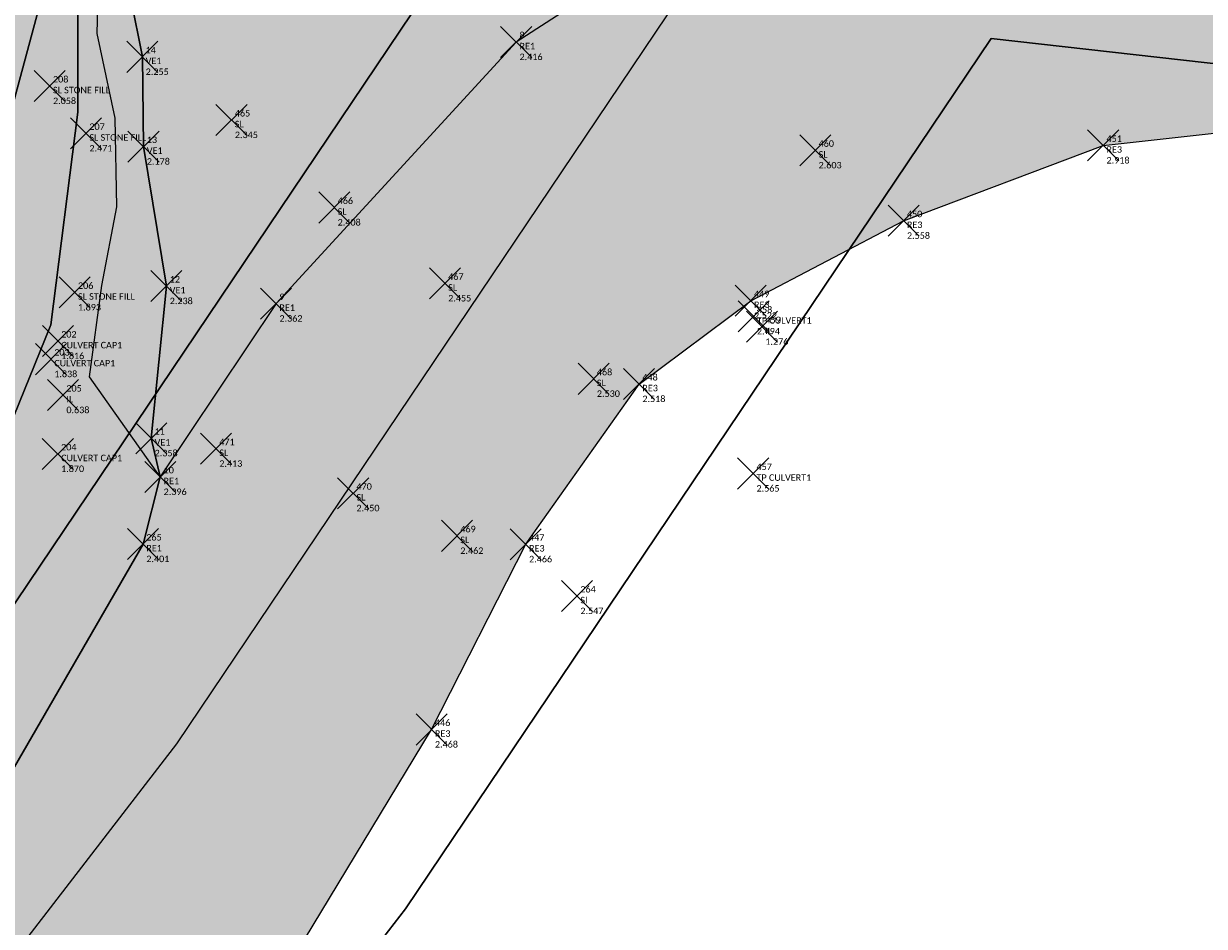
# Model space of a CAD drawing. Extents: x 463979 to 467979, y 555064 to 557157.
# Tile 63 of 82: x 467149.35 to 467160.74, y 556226.8 to 556235.5. Entities that reach past the tile are written whole.
import ezdxf

# ---------------------------------------------------------------- set-up
doc = ezdxf.new("R2010")
doc.units = 0
doc.header["$MEASUREMENT"] = 0
doc.header["$PDMODE"] = 3
doc.header["$PDSIZE"] = 0.15
doc.linetypes.add('Center line', pattern=[0])
doc.linetypes.add('Dashed 2-1', pattern=[0])
for name, color, linetype, lineweight in [('Invert Level', 20, 'Continuous', 9), ('Points', 7, 'Continuous', 9), ('Road Edge', 144, 'Continuous', 9), ('Spot Level', 200, 'Continuous', 9), ('Telegraph Pole', 1, 'Continuous', 9), ('Verge', 102, 'Continuous', 9)]:
    doc.layers.add(name, color=color, linetype=linetype, lineweight=lineweight)
doc.layers.add('OS MAP', color=7, linetype='Continuous')
doc.layers.add('Survey Detail Drawn', color=7, linetype='Continuous')
doc.styles.add('Legend', font='calibri.ttf')

# ---------------------------------------------------------------- blocks, each defined once
blk = doc.blocks.new('*U4')
at = {"linetype": 'Continuous'}
blk.add_point((0, 0), dxfattribs=at)
at = {"linetype": 'Continuous', "style": 'Legend'}
for tag, p in [('NAME', (0.128, 0.136)), ('CODE', (0.128, -0.281)), ('ELEVATION', (0.128, -0.697)), ('COMMENTS', (0.128, -1.551))]:
    blk.add_attdef(tag, p, '', height=0.25, dxfattribs=at)

msp = doc.modelspace()

# ---------------------------------------------------------------- hatches: boundary and pattern name
at = {"layer": 'Survey Detail Drawn'}
h = msp.add_hatch(dxfattribs=at)
h.set_pattern_fill('GRAVEL', color=256, scale=2.5)
h.set_pattern_definition([(228.012787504, (1.8, 2.5), (-20, -22.5), [0.33634, -33.297720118]), (184.969740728, (1.575, 2.25), (30, 2.5), [0.57717, -57.139811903]), (132.510447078, (1, 2.2), (25, -27.5), [0.40697, -40.29008149]), (267.273689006, (0.025, 1.575), (2.5, 50), [0.525595, -52.033895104]), (292.833654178, (0, 1.05), (-12.5, 30), [0.5153875, -51.02343282]), (357.273689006, (0.2, 0.575), (-50, 2.5), [0.525595, -52.033895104]), (37.694240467, (0.725, 0.55), (-32.5, -25), [0.6950725, -68.812121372]), (72.255328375, (1.275, 0.975), (17.5, 55), [0.65622, -64.965803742]), (121.429565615, (1.475, 1.6), (-20, 32.5), [0.527375, -52.210182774]), (175.23635831, (1.2, 2.05), (27.5, -2.5), [0.60208, -29.501906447]), (222.397437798, (0.6, 2.1), (-30, -27.5), [0.77862, -77.083437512]), (138.814074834, (2.5, 1.55), (-17.5, 15), [0.2657525, -26.309612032]), (171.46923439, (2.3, 1.725), (32.5, -5), [0.5055925, -50.05377854]), (225, (1.8, 1.8), (-3e-16, -2.5), [0.3535525, -3.181981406]), (203.198590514, (1.625, 2.1), (12.5, 5), [0.190395, -18.849037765]), (291.801409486, (1.45, 2.025), (-2.5, 7.5), [0.2692575, -13.193654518]), (30.96375653, (1.55, 1.775), (7.5, 5), [0.4373225, -14.140057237]), (161.56505118, (1.925, 2), (5, -2.5), [0.3162275, -7.58946665]), (16.389540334, (0, 2.025), (25, 7.5), [0.443, -43.857112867]), (70.346175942, (0.425, 2.15), (-10.000000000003, -27.50000000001), [0.3716525, -36.793519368]), (293.198590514, (1.925, 2.5), (-5, 12.5), [0.3807875, -18.658645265]), (343.610459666, (2.075, 2.15), (-25, 7.5), [0.443, -43.857112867]), (339.44395478, (0, 0.475), (-12.5, 5), [0.4272, -20.932809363]), (294.77514057, (0.4, 0.325), (-12.5, 27.5), [0.357945, -35.436607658]), (66.801409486, (1.95, 0), (5, 12.5), [0.3807875, -18.658645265]), (17.354024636, (2.1, 0.35), (-32.5, -10), [0.4190775, -41.488559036]), (69.44395478, (0.725, 0), (-5, -12.5), [0.2136, -21.146409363]), (101.309932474, (1.8, 0), (-2.5, 10), [0.127475, -12.620073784]), (165.96375653, (1.775, 0.125), (7.5, -2.5), [0.5153875, -9.792376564]), (186.009005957, (1.275, 0.25), (25, 2.5), [0.477625, -47.284807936]), (303.69006753, (1.55, 1.55), (-2.5, 5), [0.360555, -8.653323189]), (353.157226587, (1.75, 1.25), (42.5, -5), [0.629485, -62.31890656]), (60.9453959, (2.375, 1.175), (-10, -17.5), [0.25739, -25.4816853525]), (90, (2.5, 1.4), (-2.5, 2.5), [0.15, -2.35]), (120.256437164, (1.225, 0.325), (10, -17.5), [0.34731, -34.383799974]), (48.012787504, (1.05, 0.625), (20, 22.5), [0.67268, -32.961380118]), (0, (1.5, 1.125), (2.5, 2.5), [0.65, -1.85]), (325.30484647, (2.15, 1.125), (25, -17.5), [0.395285, -39.133185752]), (254.0546041, (2.475, 0.9), (-2.5, -10), [0.364005, -17.836269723]), (207.645975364, (2.375, 0.55), (-47.5, -25), [0.5926625, -58.673685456]), (175.42607874, (1.85, 0.275), (-32.5, 2.5), [0.6269975, -62.07268352])])
h.paths.add_polyline_path([(467147.036, 556224.971), (467148.435, 556226.915), (467150.5, 556230.485), (467150.667, 556231.132), (467149.984, 556232.097), (467150.104, 556232.977), (467150.248, 556233.737), (467150.232, 556234.592), (467150.059, 556235.407), (467150.072, 556235.92), (467150.226, 556236.537), (467150.675, 556237.127), (467150.741, 556237.539), (467150.864, 556238.125), (467151.084, 556238.467), (467151.263, 556238.785), (467151.287, 556238.932), (467151.336, 556239.184), (467151.556, 556239.339), (467151.733, 556239.364), (467151.879, 556239.482), (467152.148, 556239.329), (467152.639, 556239.332), (467153.255, 556239.512), (467154.086, 556239.652), (467154.556, 556239.414), (467155.027, 556239.532), (467155.974, 556239.349), (467156.887, 556239.586), (467157.393, 556239.815), (467157.363, 556239.96), (467157.381, 556240.106), (467157.408, 556240.256), (467157.51, 556240.407), (467157.576, 556240.494), (467157.637, 556240.58), (467157.687, 556240.676), (467157.712, 556240.748), (467157.708, 556240.856), (467157.712, 556240.883), (467157.723, 556241.015), (467157.738, 556241.099), (467157.729, 556241.158), (467157.716, 556241.215), (467157.629, 556241.332), (467157.527, 556241.449), (467157.514, 556241.533), (467157.489, 556241.614), (467157.491, 556241.68), (467157.509, 556241.72), (467157.521, 556241.787), (467157.626, 556241.932), (467157.728, 556241.993), (467157.792, 556242.063), (467157.775, 556242.138), (467157.725, 556242.258), (467157.739, 556242.384), (467157.768, 556242.509), (467157.874, 556242.646), (467157.959, 556242.707), (467158.047, 556242.848), (467158.058, 556242.956), (467157.999, 556243.026), (467157.903, 556243.012), (467157.829, 556243.029), (467157.839, 556243.215), (467157.892, 556243.34), (467157.968, 556243.458), (467158.051, 556243.568), (467158.135, 556243.681), (467158.271, 556243.878), (467158.236, 556244.052), (467158.164, 556244.064), (467158.091, 556244.065), (467158, 556244.096), (467157.967, 556244.147), (467157.885, 556244.186), (467157.773, 556244.201), (467157.608, 556244.189), (467157.441, 556244.173), (467157.171, 556244.301), (467157.059, 556244.359), (467156.958, 556244.411), (467156.807, 556244.492), (467156.632, 556244.48), (467156.566, 556244.522), (467156.522, 556244.65), (467156.544, 556244.738), (467156.669, 556244.863), (467156.733, 556244.873), (467156.81, 556244.908), (467156.844, 556244.975), (467156.727, 556245.078), (467156.604, 556245.192), (467156.519, 556245.311), (467156.42, 556245.381), (467156.207, 556245.503), (467155.992, 556245.607), (467155.773, 556245.628), (467155.723, 556245.763), (467155.754, 556245.926), (467155.848, 556245.977), (467156.016, 556246.069), (467156.119, 556246.157), (467156.376, 556246.161), (467156.539, 556246.132), (467156.723, 556246.028), (467156.908, 556246.046), (467157.046, 556246.09), (467157.093, 556246.154), (467157.096, 556246.217), (467157.041, 556246.246), (467156.947, 556246.25), (467156.831, 556246.256), (467156.713, 556246.335), (467156.665, 556246.412), (467156.648, 556246.45), (467156.749, 556246.596), (467156.829, 556246.681), (467156.909, 556246.744), (467156.925, 556246.751), (467156.967, 556246.783), (467157.06, 556246.834), (467157.128, 556246.856), (467157.185, 556246.912), (467157.185, 556246.96), (467157.13, 556247.027), (467157.033, 556247.067), (467156.998, 556247.104), (467156.986, 556247.174), (467156.956, 556247.269), (467157.057, 556247.312), (467157.134, 556247.309), (467157.231, 556247.314), (467157.289, 556247.369), (467157.248, 556247.426), (467157.148, 556247.495), (467157.068, 556247.539), (467156.993, 556247.583), (467156.916, 556247.725), (467156.927, 556247.791), (467157.076, 556247.883), (467157.221, 556247.933), (467157.324, 556247.953), (467157.417, 556248.033), (467157.447, 556248.14), (467157.435, 556248.208), (467157.356, 556248.274), (467157.295, 556248.263), (467157.115, 556248.349), (467157.033, 556248.411), (467157.209, 556248.531), (467157.306, 556248.576), (467157.45, 556248.593), (467157.48, 556248.696), (467157.461, 556248.736), (467157.493, 556248.809), (467157.465, 556248.869), (467157.41, 556248.944), (467157.268, 556248.989), (467157.216, 556249.031), (467157.201, 556249.091), (467157.203, 556249.162), (467157.281, 556249.325), (467157.393, 556249.41), (467157.577, 556249.427), (467157.856, 556249.491), (467158.015, 556249.631), (467158.277, 556249.634), (467158.453, 556249.634), (467158.728, 556249.736), (467158.774, 556249.815), (467158.623, 556249.899), (467158.453, 556249.912), (467158.188, 556250.089), (467158.184, 556250.227), (467158.666, 556250.598), (467158.686, 556250.732), (467158.916, 556251.163), (467159.146, 556251.525), (467159.159, 556251.58), (467159.693, 556252.061), (467159.771, 556252.108), (467160.374, 556252.402), (467160.396, 556252.419), (467161.752, 556253.112), (467162.507, 556253.535), (467164.048, 556254.285), (467164.825, 556255.259), (467165.375, 556255.733), (467165.583, 556257.116), (467165.792, 556258.14), (467166.361, 556259.391), (467166.323, 556260.433), (467165.754, 556261.324), (467164.727, 556261.547), (467163.053, 556262.118), (467162.837, 556262.029), (467162.56, 556261.887), (467162.1, 556261.693), (467161.822, 556261.598), (467161.496, 556261.586), (467161.236, 556261.666), (467161.22, 556261.718), (467161.155, 556261.76), (467160.851, 556261.834), (467160.532, 556261.924), (467160.229, 556261.981), (467160.015, 556262.019), (467159.776, 556262.019), (467159.588, 556262.01), (467159.35, 556261.948), (467159.093, 556261.586), (467158.824, 556261.331), (467158.461, 556261.267), (467158.233, 556261.253), (467157.579, 556261.149), (467157.245, 556261.146), (467156.833, 556261.16), (467156.455, 556261.303), (467156.393, 556261.508), (467156.272, 556261.636), (467155.963, 556261.757), (467155.639, 556261.714), (467155.284, 556261.579), (467154.978, 556261.451), (467154.532, 556261.334), (467154.149, 556261.216), (467153.806, 556261.2), (467153.45, 556261.153), (467153.223, 556261.245), (467152.903, 556261.111), (467152.645, 556261.055), (467152.484, 556260.947), (467152.285, 556260.798), (467152.108, 556260.62), (467151.702, 556260.415), (467151.164, 556260.336), (467150.93, 556260.358), (467150.683, 556260.386), (467150.324, 556260.429), (467149.936, 556260.273), (467149.195, 556259.988), (467148.302, 556259.431), (467147.055, 556258.842), (467145.573, 556258.034), (467144.513, 556257.605), (467143.837, 556257.544), (467143.161, 556257.084), (467144.101, 556256.763), (467145.31, 556256.32), (467146.439, 556255.998), (467147.849, 556255.071), (467147.769, 556254.125), (467148.454, 556253.501), (467149.059, 556252.796), (467150.772, 556252.091), (467149.845, 556251.004), (467150.84, 556251.147), (467151.676, 556251.268), (467152.18, 556251.268), (467152.611, 556251.214), (467153.208, 556250.694), (467153.276, 556250.196), (467153.26, 556249.677), (467153.234, 556249.112), (467153.251, 556248.906), (467153.297, 556248.419), (467153.407, 556248.194), (467153.432, 556247.785), (467153.489, 556247.451), (467153.5, 556247.107), (467153.45, 556246.636), (467153.35, 556245.969), (467153.234, 556245.537), (467153.113, 556245.045), (467152.981, 556244.5), (467152.852, 556244.069), (467152.785, 556243.332), (467152.598, 556242.981), (467151.778, 556242.26), (467151.481, 556241.939), (467151.075, 556241.443), (467151.014, 556240.844), (467150.607, 556240.218), (467150.319, 556239.746), (467150.233, 556239.112), (467149.615, 556237.915), (467149.34, 556237.604), (467149.102, 556237.01), (467149.025, 556236.535), (467148.791, 556235.619), (467148.663, 556235.006), (467148.745, 556234.686), (467148.489, 556234.393), (467148.436, 556233.922), (467148.172, 556233.153), (467147.995, 556232.328), (467147.435, 556231.298), (467147.376, 556230.547), (467147.023, 556229.928), (467146.922, 556229.413), (467146.169, 556228.401), (467145.109, 556226.426), (467144.243, 556225.467), (467142.833, 556223.904), (467140.792, 556222.848), (467138.398, 556220.725), (467137.28, 556220.135), (467135.586, 556218.307), (467134.185, 556217.803), (467132.778, 556218.071), (467130.106, 556217.582), (467127.267, 556217.062), (467125.731, 556216.596), (467124.696, 556215.258), (467123.247, 556214.817), (467122.043, 556214.78), (467120.224, 556214.709), (467119.779, 556213.343), (467119.501, 556213.186), (467119.35, 556212.764), (467120.275, 556211.897), (467120.718, 556211.94), (467122.108, 556212.156), (467123.188, 556212.273), (467124.467, 556212.849), (467125.343, 556213.246), (467126.945, 556213.904), (467127.989, 556214.238), (467130.757, 556214.902), (467133.531, 556215.949), (467136.159, 556216.816), (467140.018, 556219.109), (467141.369, 556219.948), (467142.633, 556220.779), (467142.868, 556220.838), (467144.904, 556222.81), (467146.195, 556224.229)])
h = msp.add_hatch(dxfattribs=at)
h.set_pattern_fill('GRASS', color=82, scale=0.2)
h.set_pattern_definition([(90, (0, 0), (-0.1414213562, 0.1414213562), [0.0375, -0.2453427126]), (45, (0, 0), (-0.14142135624, 0.14142135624), [0.0375, -0.1625]), (135, (0, 0), (-0.14142135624, -0.14142135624), [0.0375, -0.1625])])
h.paths.add_polyline_path([(467150.667, 556231.132), (467149.984, 556232.097), (467150.104, 556232.977), (467150.248, 556233.737), (467150.232, 556234.592), (467150.059, 556235.407), (467150.072, 556235.92), (467150.226, 556236.537), (467150.675, 556237.127), (467150.741, 556237.539), (467150.864, 556238.125), (467151.084, 556238.467), (467151.263, 556238.785), (467151.287, 556238.932), (467151.336, 556239.184), (467151.556, 556239.339), (467151.733, 556239.364), (467151.869, 556239.271), (467151.593, 556238.771), (467151.34, 556237.902), (467150.985, 556237.043), (467150.725, 556236.259), (467150.383, 556235.744), (467150.494, 556235.182), (467150.505, 556234.317), (467150.726, 556232.972), (467150.58, 556231.505)])
h.paths.add_polyline_path([(467151.879, 556239.482), (467151.733, 556239.364), (467151.869, 556239.271), (467152.208, 556238.917), (467152.712, 556237.983), (467153.418, 556237.743), (467154.439, 556237.664), (467155.496, 556237.927), (467156.624, 556238.241), (467157.696, 556238.643), (467158.833, 556238.857), (467159.995, 556238.872), (467161.518, 556238.528), (467163.406, 556238.048), (467164.516, 556237.758), (467164.86, 556237.784), (467165.024, 556237.96), (467165.13, 556238.253), (467164.989, 556238.405), (467164.872, 556238.487), (467164.333, 556238.588), (467162.52, 556238.839), (467161.132, 556239.17), (467160.972, 556239.137), (467160.5, 556239.194), (467160.002, 556239.309), (467159.324, 556239.355), (467158.349, 556239.319), (467158.128, 556239.325), (467157.885, 556239.391), (467157.582, 556239.527), (467157.506, 556239.595), (467157.399, 556239.783), (467157.39, 556239.814), (467156.887, 556239.586), (467155.974, 556239.349), (467155.027, 556239.532), (467154.556, 556239.414), (467154.086, 556239.652), (467153.255, 556239.512), (467152.639, 556239.332), (467152.148, 556239.329)])
h = msp.add_hatch(dxfattribs=at)
h.set_pattern_fill('DOTS', color=253)
h.paths.add_polyline_path([(467167.239, 556237.385), (467164.343, 556237.556), (467161.122, 556237.679), (467158.857, 556237.408), (467156.245, 556236.708), (467154.1, 556235.325), (467151.784, 556232.803), (467150.667, 556231.132), (467150.58, 556231.505), (467150.726, 556232.972), (467150.505, 556234.317), (467150.494, 556235.182), (467150.383, 556235.744), (467150.725, 556236.259), (467150.985, 556237.043), (467151.34, 556237.902), (467151.593, 556238.771), (467151.869, 556239.271), (467152.208, 556238.917), (467152.712, 556237.983), (467153.418, 556237.743), (467154.439, 556237.664), (467155.496, 556237.927), (467156.624, 556238.241), (467157.696, 556238.643), (467158.833, 556238.857), (467159.995, 556238.872), (467161.518, 556238.528), (467163.406, 556238.048), (467164.516, 556237.758), (467164.86, 556237.784)])
at = {"layer": 'Survey Detail Drawn', "true_color": 0x89a992}
h = msp.add_hatch(color=252, dxfattribs=at)
h.dxf.hatch_style = 1
h.paths.add_polyline_path([(467131.798, 556212.151), (467134.062, 556213.055), (467137.414, 556214.322), (467139.567, 556215.331), (467143.086, 556217.265), (467145.396, 556218.769), (467147.205, 556220.285), (467148.711, 556221.925), (467150.118, 556223.757), (467151.975, 556226.533), (467153.284, 556228.697), (467154.192, 556230.483), (467155.285, 556232.028), (467156.362, 556232.831), (467157.837, 556233.602), (467159.762, 556234.328), (467163.003, 556234.687), (467167.033, 556234.783), (467171.25, 556234.708), (467174.914, 556234.521), (467176.959, 556234.347), (467179.501, 556233.715), (467179.836, 556235.061), (467179.313, 556235.105), (467180.704, 556235.593), (467179.204, 556235.949), (467177.234, 556236.781), (467172.603, 556236.952), (467168.733, 556237.296), (467164.343, 556237.556), (467161.122, 556237.679), (467158.857, 556237.408), (467156.245, 556236.708), (467154.1, 556235.325), (467151.784, 556232.803), (467150.667, 556231.132), (467150.5, 556230.485), (467148.435, 556226.915), (467146.498, 556224.224), (467144.927, 556222.471), (467142.904, 556220.689), (467140.978, 556219.353), (467138.75, 556218.159), (467136.159, 556216.816), (467131.146, 556214.917), (467127.477, 556213.927), (467125.705, 556213.32), (467124.536, 556212.823), (467123.466, 556212.299), (467120.281, 556211.787), (467113.279, 556208.533), (467112.882, 556207.557), (467111.694, 556206.316), (467110.581, 556205.254), (467109.543, 556204.274), (467108.193, 556203.415), (467107.759, 556203.078), (467106.964, 556202.714), (467105.045, 556202.14), (467104.012, 556201.724), (467102.763, 556201.186), (467101.256, 556200.517), (467099.966, 556200.108), (467100.653, 556198.814), (467102.223, 556198.866), (467099.36, 556197.694), (467101.413, 556197.763), (467101.971, 556196.836), (467104, 556197.23), (467105.484, 556197.868), (467106.347, 556197.807), (467106.753, 556197.927), (467111.18, 556200.026), (467113.202, 556201.249), (467114.964, 556202.44), (467117.614, 556204.358), (467119.38, 556205.629), (467122.017, 556207.218), (467124.154, 556208.812), (467125.513, 556209.414), (467127.462, 556210.135), (467128.539, 556210.601)])

# ---------------------------------------------------------------- linework, layer by layer
at = {"layer": 'OS MAP'}
for points in [[(467155.083, 556248.771), (467152.354, 556242.413), (467150.598, 556239.749), (467149.011, 556233.858), (467146.903, 556227.97), (467141.846, 556221.748), (467135.586, 556218.307), (467133.755, 556217.649), (467123.951, 556215.062), (467120.998, 556214.034), (467116.024, 556211.216), (467114.391, 556210.594), (467109.686, 556205.585), (467101.174, 556202.674), (467095.094, 556200.446), (467090.746, 556197.863), (467086.242, 556194.266)], [(467155.083, 556248.771), (467152.354, 556242.413), (467150.598, 556239.749), (467149.011, 556233.858), (467146.903, 556227.97), (467141.846, 556221.748), (467135.586, 556218.307), (467133.755, 556217.649), (467123.951, 556215.062), (467120.998, 556214.034), (467116.024, 556211.216), (467114.391, 556210.594), (467109.686, 556205.585), (467101.174, 556202.674), (467095.094, 556200.446), (467090.746, 556197.863), (467086.242, 556194.266)], [(467086.242, 556194.266), (467090.746, 556197.863), (467095.094, 556200.446), (467101.174, 556202.674), (467109.686, 556205.585), (467114.391, 556210.594), (467116.024, 556211.216), (467120.998, 556214.034), (467123.951, 556215.062), (467133.755, 556217.649), (467135.586, 556218.307), (467141.846, 556221.748), (467146.903, 556227.97), (467149.011, 556233.858), (467150.598, 556239.749), (467152.354, 556242.413), (467152.714, 556247.718)], [(467085.121, 556192.485), (467095.901, 556199.32), (467104.25, 556203.155), (467117.721, 556209.407), (467135.265, 556217.55), (467143.192, 556222.026), (467149.16, 556229.761), (467156.339, 556240.423), (467156.117, 556241.155), (467155.489, 556243.221), (467156.102, 556245.509)], [(467085.121, 556192.485), (467095.901, 556199.32), (467104.25, 556203.155), (467117.721, 556209.407), (467135.265, 556217.55), (467143.192, 556222.026), (467149.16, 556229.761), (467156.339, 556240.423), (467156.117, 556241.155), (467155.489, 556243.221), (467156.102, 556245.509)], [(467121.246, 556217.002), (467142.281, 556223.293), (467145.109, 556226.426), (467147.736, 556229.862), (467149.151, 556231.464), (467149.61, 556232.598), (467149.87, 556234.65), (467149.87, 556236.223), (467150.093, 556237.792), (467151.05, 556239.861), (467151.512, 556241.408), (467152.524, 556243.892)], [(467152.524, 556243.892), (467151.512, 556241.408), (467151.05, 556239.861), (467150.093, 556237.792), (467149.87, 556236.223), (467149.87, 556234.65), (467149.61, 556232.598), (467149.151, 556231.464), (467147.736, 556229.862), (467145.109, 556226.426), (467142.281, 556223.293), (467139.048, 556221.069), (467133.693, 556218.239)], [(467152.524, 556243.892), (467151.512, 556241.408), (467151.05, 556239.861), (467150.093, 556237.792), (467149.87, 556236.223), (467149.87, 556234.65), (467149.61, 556232.598), (467149.151, 556231.464), (467147.736, 556229.862), (467145.109, 556226.426), (467142.281, 556223.293), (467139.048, 556221.069), (467133.693, 556218.239)], [(467193.526, 556233.461), (467178.415, 556237.943), (467175.178, 556238.307), (467156.339, 556240.423), (467149.16, 556229.761), (467143.192, 556222.026), (467135.265, 556217.55), (467117.721, 556209.407), (467104.25, 556203.155), (467095.901, 556199.32), (467085.121, 556192.485)], [(467307.047, 556151.149), (467299.699, 556168.134), (467293.41, 556176.752), (467281.628, 556186.409), (467276.122, 556196.075), (467269.037, 556212.014), (467263.279, 556215.142), (467259.098, 556213.567), (467254.926, 556206.239), (467251.791, 556204.665), (467243.946, 556205.437), (467212.014, 556225.258), (467192.916, 556231.503), (467181.538, 556234.877), (467178.006, 556235.925), (467157.346, 556238.246), (467150.824, 556228.56), (467144.562, 556220.444), (467136.202, 556215.724), (467119.346, 556207.901), (467105.11, 556201.293), (467096.882, 556197.514), (467086.3, 556190.804)], [(467304.612, 556149.927), (467297.323, 556166.776), (467291.417, 556174.868), (467279.514, 556184.625), (467273.691, 556194.846), (467266.927, 556210.065), (467263.074, 556212.158), (467260.976, 556211.368), (467256.882, 556204.178), (467252.308, 556201.881), (467243.049, 556202.792), (467210.857, 556222.774), (467195.136, 556227.915), (467192.106, 556228.906), (467187.179, 556230.367), (467177.463, 556233.249), (467158.681, 556235.359), (467153.031, 556226.968), (467146.379, 556218.346), (467137.445, 556213.302), (467121.502, 556205.902), (467106.25, 556198.823), (467098.184, 556195.119), (467087.864, 556188.574)], [(467304.612, 556149.927), (467297.323, 556166.776), (467291.417, 556174.868), (467279.514, 556184.625), (467273.691, 556194.846), (467266.927, 556210.065), (467263.074, 556212.158), (467260.976, 556211.368), (467256.882, 556204.178), (467252.308, 556201.881), (467243.049, 556202.792), (467210.857, 556222.774), (467195.136, 556227.915), (467192.106, 556228.906), (467187.179, 556230.367), (467177.463, 556233.249), (467158.681, 556235.359), (467153.031, 556226.968), (467146.379, 556218.346), (467137.445, 556213.302), (467121.502, 556205.902), (467106.25, 556198.823), (467098.184, 556195.119), (467087.864, 556188.574)], [(467087.864, 556188.574), (467098.184, 556195.119), (467106.25, 556198.823), (467121.502, 556205.902), (467137.445, 556213.302), (467146.379, 556218.346), (467153.031, 556226.968), (467158.681, 556235.359), (467177.463, 556233.249), (467187.179, 556230.367), (467192.106, 556228.906), (467195.136, 556227.915), (467210.857, 556222.774), (467243.049, 556202.792), (467252.308, 556201.881), (467256.882, 556204.178), (467260.976, 556211.368), (467263.074, 556212.158), (467266.927, 556210.065), (467273.691, 556194.846), (467279.514, 556184.625), (467291.417, 556174.868), (467297.323, 556166.776), (467304.612, 556149.927)]]:
    msp.add_lwpolyline(points, dxfattribs=at)
at = {"layer": 'Road Edge', "linetype": 'Center line', "ltscale": 5}
for points in [[(467177.234, 556236.781, 6.488), (467172.603, 556236.952, 5.483), (467168.733, 556237.296, 4.628), (467164.343, 556237.556, 3.772), (467161.122, 556237.679, 3.174), (467158.857, 556237.408, 2.833), (467156.245, 556236.708, 2.538), (467154.1, 556235.325, 2.416), (467151.784, 556232.803, 2.362), (467150.667, 556231.132, 2.396), (467150.5, 556230.485, 2.401), (467148.435, 556226.915, 2.41), (467146.498, 556224.224, 2.354), (467144.927, 556222.471, 2.329), (467142.904, 556220.689, 2.284), (467140.978, 556219.353, 2.288), (467138.75, 556218.159, 2.158), (467136.159, 556216.816, 2.066), (467131.146, 556214.917, 2.034)], [(467124.174, 556209.401, 2.229), (467126.736, 556210.477, 2.14), (467129.464, 556211.436, 2.076), (467131.798, 556212.151, 2.129), (467134.062, 556213.055, 2.111), (467137.414, 556214.322, 2.183), (467139.567, 556215.331, 2.184), (467143.086, 556217.265, 2.288), (467145.396, 556218.769, 2.408), (467147.205, 556220.285, 2.412), (467148.711, 556221.925, 2.499), (467150.118, 556223.757, 2.467), (467151.975, 556226.533, 2.415), (467153.284, 556228.697, 2.468), (467154.192, 556230.483, 2.466), (467155.285, 556232.028, 2.518), (467156.362, 556232.831, 2.522), (467157.837, 556233.602, 2.558), (467159.762, 556234.328, 2.918), (467163.003, 556234.687, 3.498), (467167.033, 556234.783, 4.333), (467171.25, 556234.708, 5.244), (467174.914, 556234.521, 6.076), (467176.959, 556234.347, 6.45)]]:
    msp.add_polyline3d(points, dxfattribs=at)
at = {"layer": 'Survey Detail Drawn', "color": 0}
for points, elevation in [([(467168.733, 556237.296), (467164.343, 556237.556), (467161.122, 556237.679), (467158.857, 556237.408), (467156.245, 556236.708), (467154.1, 556235.325), (467151.784, 556232.803), (467150.667, 556231.132), (467150.5, 556230.485), (467148.435, 556226.915), (467146.498, 556224.224), (467144.927, 556222.471), (467142.904, 556220.689), (467140.978, 556219.353), (467138.75, 556218.159), (467136.159, 556216.816), (467131.146, 556214.917)], 1.98), ([(467156.245, 556236.708), (467154.1, 556235.325), (467151.784, 556232.803), (467150.667, 556231.132), (467150.58, 556231.505), (467150.726, 556232.972), (467150.505, 556234.317), (467150.494, 556235.182), (467150.383, 556235.744)], 1.926), ([(467148.435, 556226.915), (467150.5, 556230.485), (467150.667, 556231.132), (467149.984, 556232.097), (467150.104, 556232.977), (467150.248, 556233.737), (467150.232, 556234.592), (467150.059, 556235.407), (467150.072, 556235.92)], -0.374), ([(467150.383, 556235.744), (467150.494, 556235.182), (467150.505, 556234.317), (467150.726, 556232.972), (467150.58, 556231.505), (467150.667, 556231.132), (467149.984, 556232.097), (467150.104, 556232.977), (467150.248, 556233.737), (467150.232, 556234.592), (467150.059, 556235.407), (467150.072, 556235.92)], 1.98), ([(467134.062, 556213.055), (467137.414, 556214.322), (467139.567, 556215.331), (467143.086, 556217.265), (467145.396, 556218.769), (467147.205, 556220.285), (467148.711, 556221.925), (467150.118, 556223.757), (467151.975, 556226.533), (467153.284, 556228.697), (467154.192, 556230.483), (467155.285, 556232.028), (467156.362, 556232.831), (467157.837, 556233.602), (467159.762, 556234.328), (467163.003, 556234.687), (467167.033, 556234.783), (467171.25, 556234.708)], 1.98)]:
    msp.add_lwpolyline(points, dxfattribs=dict(at, elevation=elevation))
at = {"layer": 'Verge', "linetype": 'Dashed 2-1', "ltscale": 5}
msp.add_polyline3d([(467150.58, 556231.505, 2.358), (467150.726, 556232.972, 2.238), (467150.505, 556234.317, 2.178), (467150.494, 556235.182, 2.255), (467150.383, 556235.744, 2.17), (467150.725, 556236.259, 2.136), (467150.985, 556237.043, 2.152), (467151.34, 556237.902, 2.2), (467151.593, 556238.771, 2.158), (467151.869, 556239.271, 2.148), (467152.208, 556238.917, 2.194), (467152.712, 556237.983, 2.285), (467153.418, 556237.743, 2.306), (467154.439, 556237.664, 2.322), (467155.496, 556237.927, 2.386), (467156.624, 556238.241, 2.416), (467157.696, 556238.643, 2.471), (467158.833, 556238.857, 2.679), (467159.995, 556238.872, 2.926), (467161.518, 556238.528, 3.176), (467163.406, 556238.048, 3.559), (467164.516, 556237.758, 3.775)], dxfattribs=at)

# ---------------------------------------------------------------- block references
at = {"layer": 'Invert Level', "lineweight": 0, "xscale": 0.25, "yscale": 0.25, "zscale": 0.25}
for p, values in [((467156.471, 556232.58, 1.276), {'NAME': '459', 'CODE': 'IL', 'ELEVATION': '1.276'}), ((467149.729, 556231.921, 0.638), {'NAME': '205', 'CODE': 'IL', 'ELEVATION': '0.638'})]:
    msp.add_blockref('*U4', p, dxfattribs=at).add_auto_attribs(values)
at = {"layer": 'Points', "lineweight": 0, "xscale": 0.25, "yscale": 0.25, "zscale": 0.25}
for p, values in [((467149.679, 556232.442, 1.816), {'NAME': '202', 'CODE': 'CULVERT CAP1', 'ELEVATION': '1.816'}), ((467149.612, 556232.268, 1.838), {'NAME': '203', 'CODE': 'CULVERT CAP1', 'ELEVATION': '1.838'}), ((467149.678, 556231.354, 1.87), {'NAME': '204', 'CODE': 'CULVERT CAP1', 'ELEVATION': '1.870'}), ((467154.687, 556229.984, 2.547), {'NAME': '264', 'CODE': 'SI', 'ELEVATION': '2.547'})]:
    msp.add_blockref('*U4', p, dxfattribs=at).add_auto_attribs(values)
at = {"layer": 'Road Edge', "lineweight": 0, "xscale": 0.25, "yscale": 0.25, "zscale": 0.25}
for p, values in [((467154.1, 556235.325, 2.416), {'NAME': '8', 'CODE': 'RE1', 'ELEVATION': '2.416'}), ((467159.762, 556234.328, 2.918), {'NAME': '451', 'CODE': 'RE3', 'ELEVATION': '2.918'}), ((467157.837, 556233.602, 2.558), {'NAME': '450', 'CODE': 'RE3', 'ELEVATION': '2.558'}), ((467151.784, 556232.803, 2.362), {'NAME': '9', 'CODE': 'RE1', 'ELEVATION': '2.362'}), ((467156.362, 556232.831, 2.522), {'NAME': '449', 'CODE': 'RE3', 'ELEVATION': '2.522'}), ((467155.285, 556232.028, 2.518), {'NAME': '448', 'CODE': 'RE3', 'ELEVATION': '2.518'}), ((467150.667, 556231.132, 2.396), {'NAME': '10', 'CODE': 'RE1', 'ELEVATION': '2.396'}), ((467150.5, 556230.485, 2.401), {'NAME': '265', 'CODE': 'RE1', 'ELEVATION': '2.401'}), ((467154.192, 556230.483, 2.466), {'NAME': '447', 'CODE': 'RE3', 'ELEVATION': '2.466'}), ((467153.284, 556228.697, 2.468), {'NAME': '446', 'CODE': 'RE3', 'ELEVATION': '2.468'})]:
    msp.add_blockref('*U4', p, dxfattribs=at).add_auto_attribs(values)
at = {"layer": 'Spot Level', "lineweight": 0, "xscale": 0.25, "yscale": 0.25, "zscale": 0.25}
for p, values in [((467149.6, 556234.901, 2.058), {'NAME': '208', 'CODE': 'SL STONE FILL', 'ELEVATION': '2.058'}), ((467151.354, 556234.573, 2.345), {'NAME': '465', 'CODE': 'SL', 'ELEVATION': '2.345'}), ((467149.951, 556234.444, 2.471), {'NAME': '207', 'CODE': 'SL STONE FILL', 'ELEVATION': '2.471'}), ((467156.985, 556234.281, 2.603), {'NAME': '460', 'CODE': 'SL', 'ELEVATION': '2.603'}), ((467152.346, 556233.73, 2.408), {'NAME': '466', 'CODE': 'SL', 'ELEVATION': '2.408'}), ((467149.841, 556232.911, 1.893), {'NAME': '206', 'CODE': 'SL STONE FILL', 'ELEVATION': '1.893'}), ((467153.412, 556232.998, 2.455), {'NAME': '467', 'CODE': 'SL', 'ELEVATION': '2.455'}), ((467154.846, 556232.078, 2.53), {'NAME': '468', 'CODE': 'SL', 'ELEVATION': '2.530'}), ((467151.204, 556231.404, 2.413), {'NAME': '471', 'CODE': 'SL', 'ELEVATION': '2.413'}), ((467152.527, 556230.975, 2.45), {'NAME': '470', 'CODE': 'SL', 'ELEVATION': '2.450'}), ((467153.529, 556230.564, 2.462), {'NAME': '469', 'CODE': 'SL', 'ELEVATION': '2.462'})]:
    msp.add_blockref('*U4', p, dxfattribs=at).add_auto_attribs(values)
at = {"layer": 'Telegraph Pole', "lineweight": 0, "xscale": 0.25, "yscale": 0.25, "zscale": 0.25}
for p, values in [((467156.39, 556232.68, 2.494), {'NAME': '458', 'CODE': 'TP CULVERT1', 'ELEVATION': '2.494'}), ((467156.386, 556231.165, 2.565), {'NAME': '457', 'CODE': 'TP CULVERT1', 'ELEVATION': '2.565'})]:
    msp.add_blockref('*U4', p, dxfattribs=at).add_auto_attribs(values)
at = {"layer": 'Verge', "lineweight": 0, "xscale": 0.25, "yscale": 0.25, "zscale": 0.25}
for p, values in [((467150.494, 556235.182, 2.255), {'NAME': '14', 'CODE': 'VE1', 'ELEVATION': '2.255'}), ((467150.505, 556234.317, 2.178), {'NAME': '13', 'CODE': 'VE1', 'ELEVATION': '2.178'}), ((467150.726, 556232.972, 2.238), {'NAME': '12', 'CODE': 'VE1', 'ELEVATION': '2.238'}), ((467150.58, 556231.505, 2.358), {'NAME': '11', 'CODE': 'VE1', 'ELEVATION': '2.358'})]:
    msp.add_blockref('*U4', p, dxfattribs=at).add_auto_attribs(values)

doc.saveas('drawing.dxf')
